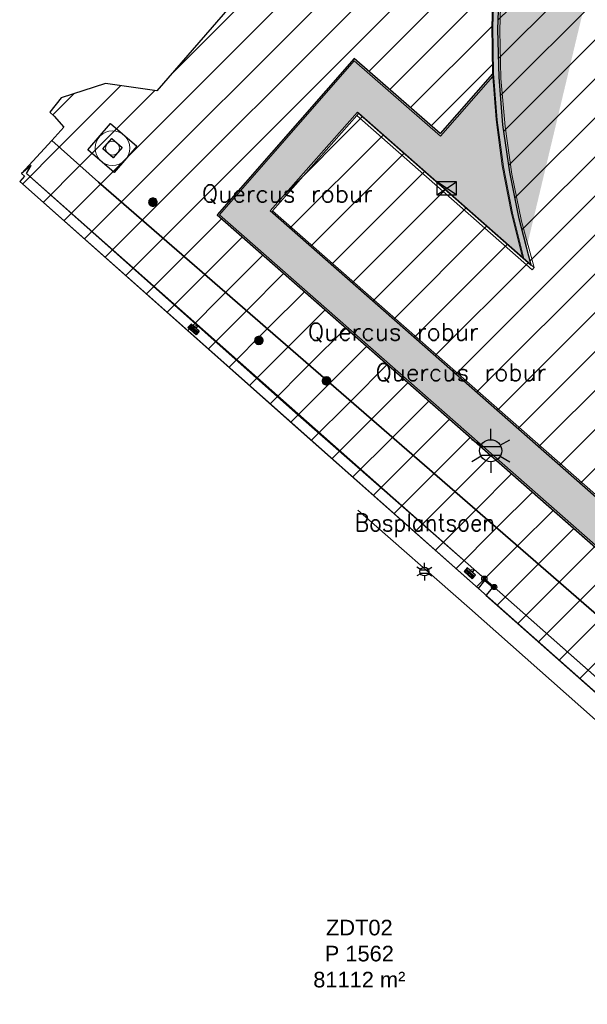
# Model space of a CAD drawing. Header units: metres. Extents: x 102852 to 106916, y 385458 to 392749.
# Tile 8 of 47: x 104919 to 104952, y 388188 to 388244. Entities that reach past the tile are written whole.
import ezdxf
from ezdxf.enums import TextEntityAlignment as Align

# ---------------------------------------------------------------- set-up
doc = ezdxf.new("R2010")
doc.units = ezdxf.units.M
for name, color, linetype, lineweight in [('0-ATLETIEK', 31, 'Continuous', 30), ('0-BEPLANTING', 14, 'Continuous', 30), ('0-GRAS OM SPORTVELDEN', 2, 'Continuous', 30), ('0-VERHARDING', 9, 'Continuous', 30), ('_alg-maatvoering', 7, 'Continuous', 0), ('B-WE-GR-STRUIK-G', 90, 'Continuous', 13), ('B-WE-IE-MEUBILAIR_WEGMEUBILAIR-S', 7, 'Continuous', 30), ('B-WE-IE-OV-LICHTMAST-S', 40, 'Continuous', 30), ('B-WE-KG-GRENS-T18', 10, 'Continuous', 13), ('B-WE-RI-HWA_KOLK_STRAATKOLK-S', 150, 'Continuous', 30), ('B-WE-RI-INSPECTIEPUT_ALGEMEEN-S', 7, 'Continuous', 30), ('B-WE-VH-MATERIAALGRENS-G', 31, 'Continuous', 13), ('Bomen', 84, 'Continuous', 0), ('Boomsoort', 10, 'Continuous', 0), ('N-WE-IE-TERREINAFSCHEIDING_KUNSTMATIG_HEKWERK-G', 6, 'Continuous', 0), ('X-XX-AL-TEKENBLAD_HULPLIJN-G', 31, 'Continuous', 25), ('X-XX-AL-VERWIJZING-G', 7, 'Continuous', 13)]:
    doc.layers.add(name, color=color, linetype=linetype, lineweight=lineweight)
for name, color, linetype in [('B-10', 60, 'Continuous'), ('B-6', 60, 'Continuous'), ('B10', 60, 'Continuous'), ('goot', 31, 'Continuous'), ('maaitegel', 31, 'Continuous')]:
    doc.layers.add(name, color=color, linetype=linetype)
doc.styles.add('NLCS-ISO', font='NLCS-ISO.ttf')
doc.styles.add('NLCS-ISO-T25', font='NLCS-ISO.ttf')
doc.styles.add('Style-STANDARD', font='STANDARD.shx')
doc.styles.add('Style-txt', font='txt.shx')

# ---------------------------------------------------------------- blocks, each defined once
blk = doc.blocks.new('Straatkolk 300x450')
at = {"layer": 'B-WE-RI-HWA_KOLK_STRAATKOLK-S'}
for p, q in [((-1.13, -0.75), (1.13, 0.75)), ((1.13, -0.75), (-1.13, 0.75))]:
    blk.add_line(p, q, dxfattribs=at)
blk.add_3dface([(-1.13, -0.75), (1.13, -0.75), (1.13, 0.75), (-1.13, 0.75)], dxfattribs=at)
blk = doc.blocks.new('B-SIE-WEG_LICHTMAST-SO_4')
at = {"ltscale": 0.1}
for p, q in [((0, 1.27), (0, 2.53)), ((-1.1, 0.63), (-2.19, 1.27)), ((1.1, 0.63), (2.19, 1.27)), ((-1.1, -0.63), (-2.19, -1.27)), ((1.1, -0.63), (2.19, -1.27)), ((0, -1.27), (0, -2.53))]:
    blk.add_line(p, q, dxfattribs=at)
at = {"flags": 128}
for points in [[(-1.16, 0.5), (1.16, 0.5)], [(-1.16, -0.5), (1.16, -0.5)]]:
    blk.add_lwpolyline(points, dxfattribs=at)
at = {"ltscale": 0.1}
blk.add_circle((0, 0), 1.27, dxfattribs=at)
at = {"style": 'NLCS-ISO'}
blk.add_attdef('TYPE', text='', height=1.8, dxfattribs=at).set_placement((0, 2.53), align=Align.BOTTOM_CENTER)
blk = doc.blocks.new('B-SRI-PUT_VWA-SO')
at = {"lineweight": 0}
blk.add_circle((0, 0), 2, dxfattribs=at)
blk.add_3dface([(-2, 2), (2, 2), (2, -2), (-2, -2)])
blk.add_3dface([(2, -2), (2, 2), (-2, 2), (-2, -2)], dxfattribs=at)
blk = doc.blocks.new('kadata_1')
at = {"layer": 'B-WE-KG-GRENS-T18', "insert": (104938.585, 388190.667), "char_height": 0.9, "attachment_point": 5, "style": 'NLCS-ISO-T25'}
blk.add_mtext('\\fArial|b0|i0|c00|p39;ZDT02\\PP 1562\\P81112 m²', dxfattribs=at)
blk = doc.blocks.new('kadata_2')
at = {"layer": 'B-WE-KG-GRENS-T18', "insert": (104938.585, 388190.667), "char_height": 0.9, "attachment_point": 5, "style": 'NLCS-ISO-T25'}
blk.add_mtext('\\fArial|b0|i0|c00|p39;ZDT02\\PP 1562\\P81112 m²', dxfattribs=at)
blk = doc.blocks.new('SIE-WEG_AFVALBAK_TYPE_02')
at = {"linetype": 'Continuous'}
for p, q in [((1.56, -0.35), (-1.56, -0.35)), ((-1.33, -0.76), (-1.56, -0.35)), ((-1.33, -0.99), (-1.56, -1.72)), ((1.56, -1.72), (-1.56, -1.72)), ((1.33, -0.76), (-1.33, -0.76)), ((-1.33, -0.99), (-1.33, -0.76)), ((1.33, -0.99), (-1.33, -0.99)), ((-1.18, -1.16), (-1.3, -1.55)), ((1.3, -1.55), (-1.3, -1.55)), ((1.18, -1.16), (-1.18, -1.16)), ((1.18, -1.16), (1.3, -1.55)), ((1.33, -0.76), (1.56, -0.35)), ((1.33, -0.99), (1.33, -0.76)), ((1.33, -0.99), (1.56, -1.72))]:
    blk.add_line(p, q, dxfattribs=at)
for p, q in [((-1.56, -0.35), (-1.56, -1.72)), ((1.56, -0.35), (1.56, -1.72))]:
    blk.add_line(p, q)
blk.add_circle((0, 0), 0.354, dxfattribs=at)
blk = doc.blocks.new('SIE-WEG_PAAL_VAST_7')
blk.add_hatch(color=256).paths.add_polyline_path([(-0.37, -0.37), (-0.37, 0.37), (0.37, 0.37), (0.37, -0.37)])
blk.add_circle((0, 0), 0.75)
blk.add_3dface([(0.37, 0.37), (-0.37, 0.37), (-0.37, -0.37), (0.37, -0.37)])
at = {"style": 'NLCS-ISO'}
blk.add_attdef('TYPE', (0, 0), '', height=1.75, dxfattribs=at)
blk = doc.blocks.new('B-SIE-WEG_LICHTMAST-SO_7')
at = {"ltscale": 0.1}
for p, q in [((-1.1, 0.63), (-2.19, 1.27)), ((0, 1.27), (0, 2.53)), ((1.1, 0.63), (2.19, 1.27)), ((-1.1, -0.63), (-2.19, -1.27)), ((0, -1.27), (0, -2.53)), ((1.1, -0.63), (2.19, -1.27))]:
    blk.add_line(p, q, dxfattribs=at)
at = {"flags": 128}
for points in [[(-1.16, 0.5), (1.16, 0.5)], [(-1.16, -0.5), (1.16, -0.5)]]:
    blk.add_lwpolyline(points, dxfattribs=at)
at = {"ltscale": 0.1}
blk.add_circle((0, 0), 1.27, dxfattribs=at)
at = {"style": 'NLCS-ISO'}
blk.add_attdef('TYPE', text='', height=1.8, dxfattribs=at).set_placement((0, 2.53), align=Align.BOTTOM_CENTER)
blk = doc.blocks.new('MPOLYGON_250')
at = {"layer": 'Bomen', "flags": 128}
for points in [[(104932.553, 388226.063), (104932.549, 388226.014), (104933.049, 388226.014)], [(104932.549, 388226.014), (104932.553, 388225.966), (104933.044, 388225.966)], [(104932.549, 388226.014), (104933.049, 388226.014), (104933.044, 388225.966)], [(104932.568, 388226.11), (104932.553, 388226.063), (104933.044, 388226.063)], [(104932.553, 388226.063), (104933.044, 388226.063), (104933.049, 388226.014)], [(104932.553, 388225.966), (104932.568, 388225.919), (104933.029, 388225.919)], [(104932.553, 388225.966), (104933.044, 388225.966), (104933.029, 388225.919)], [(104932.591, 388226.153), (104932.568, 388226.11), (104933.029, 388226.11)], [(104932.568, 388226.11), (104933.029, 388226.11), (104933.044, 388226.063)], [(104932.568, 388225.919), (104932.591, 388225.876), (104933.006, 388225.876)], [(104932.568, 388225.919), (104933.029, 388225.919), (104933.006, 388225.876)], [(104932.622, 388226.191), (104932.591, 388226.153), (104933.006, 388226.153)], [(104932.591, 388226.153), (104933.006, 388226.153), (104933.029, 388226.11)], [(104932.591, 388225.876), (104932.622, 388225.838), (104932.975, 388225.838)], [(104932.591, 388225.876), (104933.006, 388225.876), (104932.975, 388225.838)], [(104932.66, 388226.222), (104932.622, 388226.191), (104932.975, 388226.191)], [(104932.622, 388226.191), (104932.975, 388226.191), (104933.006, 388226.153)], [(104932.622, 388225.838), (104932.66, 388225.807), (104932.937, 388225.807)], [(104932.622, 388225.838), (104932.975, 388225.838), (104932.937, 388225.807)], [(104932.703, 388226.245), (104932.66, 388226.222), (104932.937, 388226.222)], [(104932.66, 388226.222), (104932.937, 388226.222), (104932.975, 388226.191)], [(104932.66, 388225.807), (104932.703, 388225.783), (104932.894, 388225.783)], [(104932.66, 388225.807), (104932.937, 388225.807), (104932.894, 388225.783)], [(104932.75, 388226.26), (104932.703, 388226.245), (104932.894, 388226.245)], [(104932.703, 388226.245), (104932.894, 388226.245), (104932.937, 388226.222)], [(104932.799, 388226.264), (104932.75, 388226.26), (104932.847, 388226.26)], [(104932.75, 388226.26), (104932.847, 388226.26), (104932.894, 388226.245)], [(104932.703, 388225.783), (104932.75, 388225.769), (104932.847, 388225.769)], [(104932.703, 388225.783), (104932.894, 388225.783), (104932.847, 388225.769)], [(104932.75, 388225.769), (104932.847, 388225.769), (104932.799, 388225.764)]]:
    blk.add_lwpolyline(points, close=True, dxfattribs=at)
at = {"layer": 'Bomen', "color": 74, "true_color": 0x55aa00, "flags": 128}
for points in [[(104932.549, 388226.014), (104932.553, 388226.063)], [(104932.553, 388225.966), (104932.549, 388226.014)], [(104932.553, 388226.063), (104932.568, 388226.11)], [(104932.568, 388225.919), (104932.553, 388225.966)], [(104932.568, 388226.11), (104932.591, 388226.153)], [(104932.591, 388225.876), (104932.568, 388225.919)], [(104932.591, 388226.153), (104932.622, 388226.191)], [(104932.622, 388225.838), (104932.591, 388225.876)], [(104932.622, 388226.191), (104932.66, 388226.222)], [(104932.66, 388225.807), (104932.622, 388225.838)], [(104932.66, 388226.222), (104932.703, 388226.245)], [(104932.703, 388225.783), (104932.66, 388225.807)], [(104932.703, 388226.245), (104932.75, 388226.26)], [(104932.75, 388226.26), (104932.799, 388226.264)], [(104932.799, 388226.264), (104932.847, 388226.26)], [(104932.847, 388226.26), (104932.894, 388226.245)], [(104932.894, 388226.245), (104932.937, 388226.222)], [(104932.937, 388225.807), (104932.894, 388225.783)], [(104932.937, 388226.222), (104932.975, 388226.191)], [(104932.975, 388225.838), (104932.937, 388225.807)], [(104932.975, 388226.191), (104933.006, 388226.153)], [(104933.006, 388225.876), (104932.975, 388225.838)], [(104933.006, 388226.153), (104933.029, 388226.11)], [(104933.029, 388225.919), (104933.006, 388225.876)], [(104933.029, 388226.11), (104933.044, 388226.063)], [(104933.044, 388225.966), (104933.029, 388225.919)], [(104933.044, 388226.063), (104933.049, 388226.014)], [(104933.049, 388226.014), (104933.044, 388225.966)], [(104932.75, 388225.769), (104932.703, 388225.783)], [(104932.799, 388225.764), (104932.75, 388225.769)], [(104932.847, 388225.769), (104932.799, 388225.764)], [(104932.894, 388225.783), (104932.847, 388225.769)]]:
    blk.add_lwpolyline(points, dxfattribs=at)
at = {"layer": 'Bomen'}
for points in [[(104932.553, 388226.063), (104932.549, 388226.014), (104933.049, 388226.014)], [(104932.568, 388226.11), (104932.553, 388226.063), (104933.044, 388226.063)], [(104932.553, 388226.063), (104933.044, 388226.063), (104933.049, 388226.014)], [(104932.591, 388226.153), (104932.568, 388226.11), (104933.029, 388226.11)], [(104932.568, 388226.11), (104933.029, 388226.11), (104933.044, 388226.063)], [(104932.622, 388226.191), (104932.591, 388226.153), (104933.006, 388226.153)], [(104932.591, 388226.153), (104933.006, 388226.153), (104933.029, 388226.11)], [(104932.66, 388226.222), (104932.622, 388226.191), (104932.975, 388226.191)], [(104932.622, 388226.191), (104932.975, 388226.191), (104933.006, 388226.153)], [(104932.703, 388226.245), (104932.66, 388226.222), (104932.937, 388226.222)], [(104932.66, 388226.222), (104932.937, 388226.222), (104932.975, 388226.191)], [(104932.75, 388226.26), (104932.703, 388226.245), (104932.894, 388226.245)], [(104932.703, 388226.245), (104932.894, 388226.245), (104932.937, 388226.222)], [(104932.799, 388226.264), (104932.75, 388226.26), (104932.847, 388226.26)], [(104932.75, 388226.26), (104932.847, 388226.26), (104932.894, 388226.245)]]:
    blk.add_solid(points, dxfattribs=at)
at = {"layer": 'Bomen', "extrusion": (0, 0, -1)}
for points in [[(-104932.549, 388226.014), (-104932.553, 388225.966), (-104933.044, 388225.966)], [(-104932.549, 388226.014), (-104933.049, 388226.014), (-104933.044, 388225.966)], [(-104932.553, 388225.966), (-104932.568, 388225.919), (-104933.029, 388225.919)], [(-104932.553, 388225.966), (-104933.044, 388225.966), (-104933.029, 388225.919)], [(-104932.568, 388225.919), (-104932.591, 388225.876), (-104933.006, 388225.876)], [(-104932.568, 388225.919), (-104933.029, 388225.919), (-104933.006, 388225.876)], [(-104932.591, 388225.876), (-104932.622, 388225.838), (-104932.975, 388225.838)], [(-104932.591, 388225.876), (-104933.006, 388225.876), (-104932.975, 388225.838)], [(-104932.622, 388225.838), (-104932.66, 388225.807), (-104932.937, 388225.807)], [(-104932.622, 388225.838), (-104932.975, 388225.838), (-104932.937, 388225.807)], [(-104932.66, 388225.807), (-104932.703, 388225.783), (-104932.894, 388225.783)], [(-104932.66, 388225.807), (-104932.937, 388225.807), (-104932.894, 388225.783)], [(-104932.703, 388225.783), (-104932.75, 388225.769), (-104932.847, 388225.769)], [(-104932.703, 388225.783), (-104932.894, 388225.783), (-104932.847, 388225.769)], [(-104932.75, 388225.769), (-104932.847, 388225.769), (-104932.799, 388225.764)]]:
    blk.add_solid(points, dxfattribs=at)
blk = doc.blocks.new('MPOLYGON_252')
at = {"layer": 'Bomen', "flags": 128}
for points in [[(104936.451, 388223.726), (104936.447, 388223.677), (104936.947, 388223.677)], [(104936.447, 388223.677), (104936.451, 388223.628), (104936.942, 388223.628)], [(104936.447, 388223.677), (104936.947, 388223.677), (104936.942, 388223.628)], [(104936.466, 388223.773), (104936.451, 388223.726), (104936.942, 388223.726)], [(104936.451, 388223.726), (104936.942, 388223.726), (104936.947, 388223.677)], [(104936.451, 388223.628), (104936.466, 388223.582), (104936.927, 388223.582)], [(104936.451, 388223.628), (104936.942, 388223.628), (104936.927, 388223.582)], [(104936.489, 388223.816), (104936.466, 388223.773), (104936.927, 388223.773)], [(104936.466, 388223.773), (104936.927, 388223.773), (104936.942, 388223.726)], [(104936.466, 388223.582), (104936.489, 388223.538), (104936.904, 388223.538)], [(104936.466, 388223.582), (104936.927, 388223.582), (104936.904, 388223.538)], [(104936.52, 388223.854), (104936.489, 388223.816), (104936.904, 388223.816)], [(104936.489, 388223.816), (104936.904, 388223.816), (104936.927, 388223.773)], [(104936.489, 388223.538), (104936.52, 388223.5), (104936.873, 388223.5)], [(104936.489, 388223.538), (104936.904, 388223.538), (104936.873, 388223.5)], [(104936.558, 388223.885), (104936.52, 388223.854), (104936.873, 388223.854)], [(104936.52, 388223.854), (104936.873, 388223.854), (104936.904, 388223.816)], [(104936.601, 388223.908), (104936.558, 388223.885), (104936.835, 388223.885)], [(104936.558, 388223.885), (104936.835, 388223.885), (104936.873, 388223.854)], [(104936.648, 388223.922), (104936.601, 388223.908), (104936.792, 388223.908)], [(104936.601, 388223.908), (104936.792, 388223.908), (104936.835, 388223.885)], [(104936.697, 388223.927), (104936.648, 388223.922), (104936.745, 388223.922)], [(104936.648, 388223.922), (104936.745, 388223.922), (104936.792, 388223.908)], [(104936.52, 388223.5), (104936.558, 388223.469), (104936.835, 388223.469)], [(104936.52, 388223.5), (104936.873, 388223.5), (104936.835, 388223.469)], [(104936.558, 388223.469), (104936.601, 388223.446), (104936.792, 388223.446)], [(104936.558, 388223.469), (104936.835, 388223.469), (104936.792, 388223.446)], [(104936.601, 388223.446), (104936.648, 388223.432), (104936.745, 388223.432)], [(104936.601, 388223.446), (104936.792, 388223.446), (104936.745, 388223.432)], [(104936.648, 388223.432), (104936.745, 388223.432), (104936.697, 388223.427)]]:
    blk.add_lwpolyline(points, close=True, dxfattribs=at)
at = {"layer": 'Bomen', "color": 74, "true_color": 0x55aa00, "flags": 128}
for points in [[(104936.447, 388223.677), (104936.451, 388223.726)], [(104936.451, 388223.628), (104936.447, 388223.677)], [(104936.451, 388223.726), (104936.466, 388223.773)], [(104936.466, 388223.582), (104936.451, 388223.628)], [(104936.466, 388223.773), (104936.489, 388223.816)], [(104936.489, 388223.538), (104936.466, 388223.582)], [(104936.489, 388223.816), (104936.52, 388223.854)], [(104936.52, 388223.5), (104936.489, 388223.538)], [(104936.52, 388223.854), (104936.558, 388223.885)], [(104936.558, 388223.885), (104936.601, 388223.908)], [(104936.601, 388223.908), (104936.648, 388223.922)], [(104936.648, 388223.922), (104936.697, 388223.927)], [(104936.697, 388223.927), (104936.745, 388223.922)], [(104936.745, 388223.922), (104936.792, 388223.908)], [(104936.792, 388223.908), (104936.835, 388223.885)], [(104936.835, 388223.885), (104936.873, 388223.854)], [(104936.873, 388223.854), (104936.904, 388223.816)], [(104936.904, 388223.538), (104936.873, 388223.5)], [(104936.904, 388223.816), (104936.927, 388223.773)], [(104936.927, 388223.582), (104936.904, 388223.538)], [(104936.927, 388223.773), (104936.942, 388223.726)], [(104936.942, 388223.628), (104936.927, 388223.582)], [(104936.942, 388223.726), (104936.947, 388223.677)], [(104936.947, 388223.677), (104936.942, 388223.628)], [(104936.558, 388223.469), (104936.52, 388223.5)], [(104936.601, 388223.446), (104936.558, 388223.469)], [(104936.648, 388223.432), (104936.601, 388223.446)], [(104936.697, 388223.427), (104936.648, 388223.432)], [(104936.745, 388223.432), (104936.697, 388223.427)], [(104936.792, 388223.446), (104936.745, 388223.432)], [(104936.835, 388223.469), (104936.792, 388223.446)], [(104936.873, 388223.5), (104936.835, 388223.469)]]:
    blk.add_lwpolyline(points, dxfattribs=at)
at = {"layer": 'Bomen'}
for points in [[(104936.451, 388223.726), (104936.447, 388223.677), (104936.947, 388223.677)], [(104936.466, 388223.773), (104936.451, 388223.726), (104936.942, 388223.726)], [(104936.451, 388223.726), (104936.942, 388223.726), (104936.947, 388223.677)], [(104936.489, 388223.816), (104936.466, 388223.773), (104936.927, 388223.773)], [(104936.466, 388223.773), (104936.927, 388223.773), (104936.942, 388223.726)], [(104936.52, 388223.854), (104936.489, 388223.816), (104936.904, 388223.816)], [(104936.489, 388223.816), (104936.904, 388223.816), (104936.927, 388223.773)], [(104936.558, 388223.885), (104936.52, 388223.854), (104936.873, 388223.854)], [(104936.52, 388223.854), (104936.873, 388223.854), (104936.904, 388223.816)], [(104936.601, 388223.908), (104936.558, 388223.885), (104936.835, 388223.885)], [(104936.558, 388223.885), (104936.835, 388223.885), (104936.873, 388223.854)], [(104936.648, 388223.922), (104936.601, 388223.908), (104936.792, 388223.908)], [(104936.601, 388223.908), (104936.792, 388223.908), (104936.835, 388223.885)], [(104936.697, 388223.927), (104936.648, 388223.922), (104936.745, 388223.922)], [(104936.648, 388223.922), (104936.745, 388223.922), (104936.792, 388223.908)]]:
    blk.add_solid(points, dxfattribs=at)
at = {"layer": 'Bomen', "extrusion": (0, 0, -1)}
for points in [[(-104936.447, 388223.677), (-104936.451, 388223.628), (-104936.942, 388223.628)], [(-104936.447, 388223.677), (-104936.947, 388223.677), (-104936.942, 388223.628)], [(-104936.451, 388223.628), (-104936.466, 388223.582), (-104936.927, 388223.582)], [(-104936.451, 388223.628), (-104936.942, 388223.628), (-104936.927, 388223.582)], [(-104936.466, 388223.582), (-104936.489, 388223.538), (-104936.904, 388223.538)], [(-104936.466, 388223.582), (-104936.927, 388223.582), (-104936.904, 388223.538)], [(-104936.489, 388223.538), (-104936.52, 388223.5), (-104936.873, 388223.5)], [(-104936.489, 388223.538), (-104936.904, 388223.538), (-104936.873, 388223.5)], [(-104936.52, 388223.5), (-104936.558, 388223.469), (-104936.835, 388223.469)], [(-104936.52, 388223.5), (-104936.873, 388223.5), (-104936.835, 388223.469)], [(-104936.558, 388223.469), (-104936.601, 388223.446), (-104936.792, 388223.446)], [(-104936.558, 388223.469), (-104936.835, 388223.469), (-104936.792, 388223.446)], [(-104936.601, 388223.446), (-104936.648, 388223.432), (-104936.745, 388223.432)], [(-104936.601, 388223.446), (-104936.792, 388223.446), (-104936.745, 388223.432)], [(-104936.648, 388223.432), (-104936.745, 388223.432), (-104936.697, 388223.427)]]:
    blk.add_solid(points, dxfattribs=at)
blk = doc.blocks.new('MPOLYGON_339')
at = {"layer": 'Bomen', "flags": 128}
for points in [[(104926.445, 388234.026), (104926.441, 388233.977), (104926.941, 388233.977)], [(104926.441, 388233.977), (104926.445, 388233.928), (104926.936, 388233.928)], [(104926.441, 388233.977), (104926.941, 388233.977), (104926.936, 388233.928)], [(104926.46, 388234.073), (104926.445, 388234.026), (104926.936, 388234.026)], [(104926.445, 388234.026), (104926.936, 388234.026), (104926.941, 388233.977)], [(104926.445, 388233.928), (104926.46, 388233.882), (104926.922, 388233.882)], [(104926.445, 388233.928), (104926.936, 388233.928), (104926.922, 388233.882)], [(104926.483, 388234.116), (104926.46, 388234.073), (104926.922, 388234.073)], [(104926.46, 388234.073), (104926.922, 388234.073), (104926.936, 388234.026)], [(104926.46, 388233.882), (104926.483, 388233.838), (104926.899, 388233.838)], [(104926.46, 388233.882), (104926.922, 388233.882), (104926.899, 388233.838)], [(104926.514, 388234.154), (104926.483, 388234.116), (104926.899, 388234.116)], [(104926.483, 388234.116), (104926.899, 388234.116), (104926.922, 388234.073)], [(104926.483, 388233.838), (104926.514, 388233.8), (104926.867, 388233.8)], [(104926.483, 388233.838), (104926.899, 388233.838), (104926.867, 388233.8)], [(104926.552, 388234.185), (104926.514, 388234.154), (104926.867, 388234.154)], [(104926.514, 388234.154), (104926.867, 388234.154), (104926.899, 388234.116)], [(104926.514, 388233.8), (104926.552, 388233.769), (104926.83, 388233.769)], [(104926.514, 388233.8), (104926.867, 388233.8), (104926.83, 388233.769)], [(104926.595, 388234.208), (104926.552, 388234.185), (104926.83, 388234.185)], [(104926.552, 388234.185), (104926.83, 388234.185), (104926.867, 388234.154)], [(104926.552, 388233.769), (104926.595, 388233.746), (104926.786, 388233.746)], [(104926.552, 388233.769), (104926.83, 388233.769), (104926.786, 388233.746)], [(104926.642, 388234.222), (104926.595, 388234.208), (104926.786, 388234.208)], [(104926.595, 388234.208), (104926.786, 388234.208), (104926.83, 388234.185)], [(104926.595, 388233.746), (104926.642, 388233.732), (104926.739, 388233.732)], [(104926.595, 388233.746), (104926.786, 388233.746), (104926.739, 388233.732)], [(104926.691, 388234.227), (104926.642, 388234.222), (104926.739, 388234.222)], [(104926.642, 388234.222), (104926.739, 388234.222), (104926.786, 388234.208)], [(104926.642, 388233.732), (104926.739, 388233.732), (104926.691, 388233.727)]]:
    blk.add_lwpolyline(points, close=True, dxfattribs=at)
at = {"layer": 'Bomen', "color": 74, "true_color": 0x55aa00, "flags": 128}
for points in [[(104926.441, 388233.977), (104926.445, 388234.026)], [(104926.445, 388233.928), (104926.441, 388233.977)], [(104926.445, 388234.026), (104926.46, 388234.073)], [(104926.46, 388233.882), (104926.445, 388233.928)], [(104926.46, 388234.073), (104926.483, 388234.116)], [(104926.483, 388233.838), (104926.46, 388233.882)], [(104926.483, 388234.116), (104926.514, 388234.154)], [(104926.514, 388233.8), (104926.483, 388233.838)], [(104926.514, 388234.154), (104926.552, 388234.185)], [(104926.552, 388233.769), (104926.514, 388233.8)], [(104926.552, 388234.185), (104926.595, 388234.208)], [(104926.595, 388233.746), (104926.552, 388233.769)], [(104926.595, 388234.208), (104926.642, 388234.222)], [(104926.642, 388233.732), (104926.595, 388233.746)], [(104926.642, 388234.222), (104926.691, 388234.227)], [(104926.691, 388233.727), (104926.642, 388233.732)], [(104926.691, 388234.227), (104926.739, 388234.222)], [(104926.739, 388233.732), (104926.691, 388233.727)], [(104926.739, 388234.222), (104926.786, 388234.208)], [(104926.786, 388233.746), (104926.739, 388233.732)], [(104926.786, 388234.208), (104926.83, 388234.185)], [(104926.83, 388233.769), (104926.786, 388233.746)], [(104926.83, 388234.185), (104926.867, 388234.154)], [(104926.867, 388233.8), (104926.83, 388233.769)], [(104926.867, 388234.154), (104926.899, 388234.116)], [(104926.899, 388233.838), (104926.867, 388233.8)], [(104926.899, 388234.116), (104926.922, 388234.073)], [(104926.922, 388233.882), (104926.899, 388233.838)], [(104926.922, 388234.073), (104926.936, 388234.026)], [(104926.936, 388233.928), (104926.922, 388233.882)], [(104926.936, 388234.026), (104926.941, 388233.977)], [(104926.941, 388233.977), (104926.936, 388233.928)]]:
    blk.add_lwpolyline(points, dxfattribs=at)
at = {"layer": 'Bomen'}
for points in [[(104926.445, 388234.026), (104926.441, 388233.977), (104926.941, 388233.977)], [(104926.46, 388234.073), (104926.445, 388234.026), (104926.936, 388234.026)], [(104926.445, 388234.026), (104926.936, 388234.026), (104926.941, 388233.977)], [(104926.483, 388234.116), (104926.46, 388234.073), (104926.922, 388234.073)], [(104926.46, 388234.073), (104926.922, 388234.073), (104926.936, 388234.026)], [(104926.514, 388234.154), (104926.483, 388234.116), (104926.899, 388234.116)], [(104926.483, 388234.116), (104926.899, 388234.116), (104926.922, 388234.073)], [(104926.552, 388234.185), (104926.514, 388234.154), (104926.867, 388234.154)], [(104926.514, 388234.154), (104926.867, 388234.154), (104926.899, 388234.116)], [(104926.595, 388234.208), (104926.552, 388234.185), (104926.83, 388234.185)], [(104926.552, 388234.185), (104926.83, 388234.185), (104926.867, 388234.154)], [(104926.642, 388234.222), (104926.595, 388234.208), (104926.786, 388234.208)], [(104926.595, 388234.208), (104926.786, 388234.208), (104926.83, 388234.185)], [(104926.691, 388234.227), (104926.642, 388234.222), (104926.739, 388234.222)], [(104926.642, 388234.222), (104926.739, 388234.222), (104926.786, 388234.208)]]:
    blk.add_solid(points, dxfattribs=at)
at = {"layer": 'Bomen', "extrusion": (0, 0, -1)}
for points in [[(-104926.441, 388233.977), (-104926.445, 388233.928), (-104926.936, 388233.928)], [(-104926.441, 388233.977), (-104926.941, 388233.977), (-104926.936, 388233.928)], [(-104926.445, 388233.928), (-104926.46, 388233.882), (-104926.922, 388233.882)], [(-104926.445, 388233.928), (-104926.936, 388233.928), (-104926.922, 388233.882)], [(-104926.46, 388233.882), (-104926.483, 388233.838), (-104926.899, 388233.838)], [(-104926.46, 388233.882), (-104926.922, 388233.882), (-104926.899, 388233.838)], [(-104926.483, 388233.838), (-104926.514, 388233.8), (-104926.867, 388233.8)], [(-104926.483, 388233.838), (-104926.899, 388233.838), (-104926.867, 388233.8)], [(-104926.514, 388233.8), (-104926.552, 388233.769), (-104926.83, 388233.769)], [(-104926.514, 388233.8), (-104926.867, 388233.8), (-104926.83, 388233.769)], [(-104926.552, 388233.769), (-104926.595, 388233.746), (-104926.786, 388233.746)], [(-104926.552, 388233.769), (-104926.83, 388233.769), (-104926.786, 388233.746)], [(-104926.595, 388233.746), (-104926.642, 388233.732), (-104926.739, 388233.732)], [(-104926.595, 388233.746), (-104926.786, 388233.746), (-104926.739, 388233.732)], [(-104926.642, 388233.732), (-104926.739, 388233.732), (-104926.691, 388233.727)]]:
    blk.add_solid(points, dxfattribs=at)

msp = doc.modelspace()

# ---------------------------------------------------------------- hatches: boundary and pattern name
at = {"layer": '0-ATLETIEK'}
h = msp.add_hatch(dxfattribs=at)
h.set_pattern_fill('ANSI31', color=256, scale=0.5)
h.paths.add_polyline_path([(104949.744, 388260.667), (104948.765, 388257.879), (104947.964, 388255.036), (104947.342, 388252.147), (104946.926, 388249.427), (104946.67, 388246.687), (104946.575, 388243.937), (104946.64, 388241.186), (104946.865, 388238.443), (104947.251, 388235.718), (104947.795, 388233.02), (104948.495, 388230.359), (104938.483, 388239.174), (104933.442, 388233.477), (104962.602, 388207.846), (105017.728, 388159.385), (105031.722, 388147.07), (105034.252, 388149.944), (105035.263, 388149.622), (105037.402, 388149.022), (105039.567, 388148.522), (105042.042, 388148.08), (105044.536, 388147.77), (105046.548, 388147.617), (105048.366, 388147.553), (105050.645, 388147.57), (105051.843, 388147.624), (105053.159, 388147.717), (105053.995, 388147.796), (105056.718, 388148.156), (105059.417, 388148.674), (105062.08, 388149.347), (105064.7, 388150.173), (105067.268, 388151.15), (105069.944, 388152.366), (105072.54, 388153.745), (105075.045, 388155.283), (105077.45, 388156.972), (105079.746, 388158.806), (105081.924, 388160.779), (105083.976, 388162.884), (105085.894, 388165.11), (105087.671, 388167.452), (105089.299, 388169.899), (105090.82, 388172.529), (105092.17, 388175.251), (105093.343, 388178.054), (105094.335, 388180.926), (105095.141, 388183.856), (105095.757, 388186.831), (105096.183, 388189.84), (105096.415, 388192.87), (105096.453, 388195.908), (105096.296, 388198.942), (105096, 388201.659), (105095.546, 388204.355), (105094.936, 388207.019), (105094.173, 388209.644), (105093.258, 388212.22), (105092.196, 388214.738), (105090.989, 388217.19), (105089.641, 388219.568), (105088.068, 388221.994), (105086.349, 388224.318), (105084.49, 388226.532), (105082.499, 388228.628), (105080.383, 388230.597), (105025.245, 388279.104), (105023.001, 388280.957), (105020.647, 388282.669), (105018.192, 388284.233), (105015.646, 388285.644), (105013.019, 388286.896), (105010.319, 388287.985), (105007.558, 388288.906), (105004.746, 388289.656), (105001.893, 388290.232), (104999.01, 388290.632), (104996.107, 388290.855), (104993.197, 388290.899), (104990.244, 388290.761), (104987.305, 388290.439), (104984.392, 388289.935), (104981.516, 388289.251), (104978.689, 388288.388), (104975.92, 388287.352), (104973.222, 388286.144), (104970.604, 388284.772), (104968.076, 388283.238), (104965.649, 388281.55), (104963.332, 388279.715), (104961.133, 388277.738), (104959.062, 388275.629), (104957.128, 388273.396), (104955.337, 388271.045), (104953.697, 388268.588), (104952.215, 388266.032), (104950.895, 388263.388)])
h.paths.add_polyline_path([(105017.918, 388274.838), (105018.51, 388274.352), (105010.488, 388265.156), (105019.139, 388257.529), (105020.44, 388258.99), (105062.03, 388222.393), (105060.712, 388220.92), (105069.442, 388213.17), (105077.571, 388222.31, -0.934714), (105024.482, 388164.158), (105029.017, 388169.34), (105025.947, 388172.05), (105021.351, 388166.848), (104967.876, 388213.845, -0.090112), (104959.113, 388224.907), (104961.963, 388228.175), (104997.111, 388197.258), (104995.528, 388195.385), (105003.163, 388188.865), (105007.795, 388194.163), (105000.191, 388200.845), (104998.595, 388198.97), (104966.889, 388226.841), (104985.096, 388247.451), (104985.665, 388246.937), (104989.961, 388251.891), (104988.159, 388253.422), (104987.623, 388252.883), (104966.246, 388271.616), (104968.225, 388273.436), (104970.323, 388275.117), (104972.531, 388276.651), (104974.838, 388278.031), (104977.233, 388279.251), (104979.706, 388280.305), (104982.245, 388281.188), (104984.839, 388281.896), (104987.474, 388282.427), (104990.14, 388282.776), (104992.823, 388282.944), (104995.511, 388282.928), (104998.192, 388282.729), (105000.853, 388282.348), (105003.482, 388281.787), (105006.067, 388281.049), (105008.596, 388280.136), (105011.057, 388279.053), (105013.438, 388277.805), (105015.728, 388276.398)], flags=16)
h.paths.add_polyline_path([(105050.477, 388161.654), (105060.103, 388183.363), (105061.882, 388182.576), (105062.944, 388184.559), (105064.596, 388183.614), (105066.181, 388182.558), (105067.691, 388181.398), (105069.118, 388180.137), (105070.457, 388178.783), (105071.651, 388177.403), (105072.753, 388175.949), (105073.377, 388175.001), (105073.957, 388174.024), (105074.008, 388173.938), (105073.921, 388173.889), (105051.622, 388160.491, -2.223758)], flags=0)
h.paths.add_polyline_path([(105058.156, 388173.048), (105069.256, 388173.048), (105069.256, 388175.748), (105058.156, 388175.748)], flags=8)
h.paths.add_polyline_path([(105064.337, 388193.13), (105069.602, 388202.6), (105082.903, 388195.183), (105077.632, 388185.753)], flags=0)
h.paths.add_polyline_path([(105068.229, 388192.753), (105079.329, 388192.753), (105079.329, 388195.453), (105068.229, 388195.453)], flags=8)
h.paths.add_polyline_path([(105070.339, 388195.56), (105077.839, 388195.56), (105077.839, 388197.36), (105070.339, 388197.36)], flags=8)
h.paths.add_polyline_path([(105013.98, 388218.441), (105027.137, 388218.441), (105027.137, 388221.141), (105013.98, 388221.141)], flags=8)
at = {"layer": '0-BEPLANTING', "ltscale": 0.2}
h = msp.add_hatch(dxfattribs=at)
h.set_pattern_fill('ANSI31', color=256, scale=0.1, pattern_type=2)
h.set_pattern_definition([(45, (0, 0), (-1.122532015, 1.122532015), [])])
h.paths.add_polyline_path([(104923.544, 388235.132), (104920.857, 388237.532), (104919.12, 388235.628), (104919.29, 388235.472), (104919.008, 388235.164), (104934.573, 388221.336), (104945.448, 388211.706), (104981.701, 388179.613), (104982.168, 388180.162), (104986.3, 388176.454), (104986.721, 388176.086), (104993.964, 388169.749), (104994.302, 388170.136), (104992.147, 388175.346), (104976.539, 388188.711), (104958.079, 388205.158)])
at = {"layer": '0-GRAS OM SPORTVELDEN', "ltscale": 0.2}
h = msp.add_hatch(dxfattribs=at)
h.set_pattern_fill('ANSI31', color=256, scale=0.5)
h.paths.add_polyline_path([(105067.664, 388150.922), (105073.62, 388145.681), (105073.568, 388145.622), (105073.672, 388145.53), (105071.035, 388142.617), (105071.081, 388142.576), (105071.351, 388142.347), (105071.346, 388142.342), (105072.148, 388141.63), (105101.068, 388172.737), (105108.535, 388185.584), (105118.803, 388203.572), (105116.556, 388206.183), (105105.283, 388216.058), (105068.962, 388247.964), (105041.039, 388272.612), (105028.48, 388284.381), (105012.706, 388305.132), (104993.469, 388321.613), (104991.641, 388317.403), (104992.756, 388316.667), (104992.925, 388315.588), (104987.201, 388309.166), (104972.593, 388292.144), (104957.242, 388276.217), (104944.757, 388260.964), (104926.911, 388240.402), (104923.953, 388240.828), (104921.406, 388239.987), (104920.736, 388239.176), (104920.997, 388238.933), (104921.553, 388238.295), (104920.857, 388237.532), (104923.544, 388235.132), (104958.079, 388205.158), (104976.539, 388188.711), (104992.147, 388175.346), (104994.302, 388170.136), (104996.122, 388168.52), (104998.298, 388171.06), (105002.925, 388167.032), (105002.997, 388167.105), (105004.438, 388165.874), (105005.558, 388167.147), (105004.789, 388167.835), (104930.386, 388233.243), (104938.281, 388242.269), (104943.248, 388237.934), (104946.27, 388241.373), (104946.216, 388244.151), (104946.32, 388246.851), (104946.577, 388249.541), (104946.987, 388252.212), (104947.614, 388255.122), (104948.422, 388257.988), (104949.408, 388260.797), (104950.568, 388263.539), (104951.897, 388266.202), (104953.391, 388268.777), (104955.043, 388271.254), (104956.848, 388273.622), (104958.797, 388275.872), (104960.884, 388277.998), (104963.099, 388279.99), (104965.434, 388281.839), (104967.88, 388283.54), (104970.427, 388285.085), (104973.065, 388286.468), (104975.784, 388287.685), (104978.573, 388288.729), (104981.422, 388289.598), (104984.32, 388290.288), (104987.255, 388290.796), (104990.216, 388291.12), (104993.191, 388291.259), (104996.124, 388291.214), (104999.048, 388290.99), (105001.953, 388290.587), (105004.828, 388290.007), (105007.661, 388289.251), (105010.444, 388288.323), (105013.163, 388287.226), (105015.811, 388285.964), (105018.376, 388284.543), (105020.849, 388282.966), (105023.221, 388281.241), (105025.483, 388279.374), (105080.621, 388230.867), (105082.752, 388228.884), (105084.759, 388226.772), (105086.632, 388224.541), (105088.364, 388222.199), (105089.949, 388219.755), (105091.307, 388217.358), (105092.523, 388214.887), (105093.594, 388212.35), (105094.516, 388209.754), (105095.285, 388207.11), (105095.899, 388204.425), (105096.356, 388201.709), (105096.655, 388198.971), (105096.812, 388195.915), (105096.774, 388192.854), (105096.54, 388189.801), (105096.112, 388186.77), (105095.49, 388183.772), (105094.679, 388180.82), (105093.68, 388177.926), (105092.498, 388175.102), (105091.138, 388172.359), (105089.605, 388169.708), (105088.068, 388167.39), (105086.399, 388165.164), (105084.603, 388163.039), (105082.687, 388161.022), (105080.657, 388159.12), (105078.642, 388157.441), (105076.575, 388155.892), (105074.427, 388154.458), (105072.205, 388153.141), (105069.916, 388151.946)])
at = {"layer": '0-VERHARDING', "ltscale": 0.2}
h = msp.add_hatch(color=256, dxfattribs=at)
h.paths.add_polyline_path([(105013.944, 388159.642), (105010.841, 388156.124), (105033.359, 388135.941), (105039.033, 388142.389), (105048.368, 388134.175), (105053.786, 388140.331), (105056.814, 388137.667), (105059.669, 388140.911), (105061.119, 388139.635), (105067.53, 388146.936), (105071.59, 388143.375), (105073.62, 388145.681), (105067.664, 388150.922), (105069.916, 388151.946), (105072.205, 388153.141), (105074.427, 388154.458), (105076.575, 388155.892), (105078.642, 388157.441), (105080.657, 388159.12), (105082.687, 388161.022), (105084.603, 388163.039), (105086.399, 388165.164), (105088.068, 388167.39), (105089.605, 388169.708), (105091.138, 388172.359), (105092.498, 388175.102), (105093.68, 388177.926), (105094.679, 388180.82), (105095.49, 388183.772), (105096.112, 388186.77), (105096.54, 388189.801), (105096.774, 388192.854), (105096.812, 388195.915), (105096.655, 388198.971), (105096.356, 388201.709), (105095.899, 388204.425), (105095.285, 388207.11), (105094.516, 388209.754), (105093.594, 388212.35), (105092.523, 388214.887), (105091.307, 388217.358), (105089.949, 388219.755), (105088.364, 388222.199), (105086.632, 388224.541), (105084.759, 388226.772), (105082.752, 388228.884), (105080.621, 388230.867), (105025.483, 388279.374), (105023.221, 388281.241), (105020.849, 388282.966), (105018.376, 388284.543), (105015.811, 388285.964), (105013.163, 388287.226), (105010.444, 388288.323), (105007.661, 388289.251), (105004.828, 388290.007), (105001.953, 388290.587), (104999.048, 388290.99), (104996.124, 388291.214), (104993.191, 388291.259), (104990.216, 388291.12), (104987.255, 388290.796), (104984.32, 388290.288), (104981.422, 388289.598), (104978.573, 388288.729), (104975.784, 388287.685), (104973.065, 388286.468), (104970.427, 388285.085), (104967.88, 388283.54), (104965.434, 388281.839), (104963.099, 388279.99), (104960.884, 388277.998), (104958.797, 388275.872), (104956.848, 388273.622), (104955.043, 388271.254), (104953.391, 388268.777), (104951.897, 388266.202), (104950.568, 388263.539), (104949.408, 388260.797), (104948.422, 388257.988), (104947.614, 388255.122), (104946.987, 388252.212), (104946.577, 388249.541), (104946.32, 388246.851), (104946.216, 388244.151), (104946.27, 388241.373), (104943.248, 388237.934), (104938.281, 388242.269), (104930.386, 388233.243), (105004.789, 388167.835)])
h.paths.add_polyline_path([(104948.765, 388257.879), (104949.744, 388260.667), (104950.895, 388263.388), (104952.215, 388266.032), (104953.697, 388268.588), (104955.337, 388271.045), (104957.128, 388273.396), (104959.062, 388275.629), (104961.133, 388277.738), (104963.332, 388279.715), (104965.649, 388281.55), (104968.076, 388283.238), (104970.604, 388284.772), (104973.222, 388286.144), (104975.92, 388287.352), (104978.689, 388288.388), (104981.516, 388289.251), (104984.392, 388289.935), (104987.305, 388290.439), (104990.244, 388290.761), (104993.197, 388290.899), (104996.107, 388290.855), (104999.01, 388290.632), (105001.893, 388290.232), (105004.746, 388289.656), (105007.558, 388288.906), (105010.319, 388287.985), (105013.019, 388286.896), (105015.646, 388285.644), (105018.192, 388284.233), (105020.647, 388282.669), (105023.001, 388280.957), (105025.245, 388279.104), (105080.383, 388230.597), (105082.499, 388228.628), (105084.49, 388226.532), (105086.349, 388224.318), (105088.068, 388221.994), (105089.641, 388219.568), (105090.989, 388217.19), (105092.196, 388214.738), (105093.258, 388212.22), (105094.173, 388209.644), (105094.936, 388207.019), (105095.546, 388204.355), (105096, 388201.659), (105096.296, 388198.942), (105096.453, 388195.908), (105096.415, 388192.87), (105096.183, 388189.84), (105095.757, 388186.831), (105095.141, 388183.856), (105094.335, 388180.926), (105093.343, 388178.054), (105092.17, 388175.251), (105090.82, 388172.529), (105089.299, 388169.899), (105087.671, 388167.452), (105085.894, 388165.11), (105083.976, 388162.884), (105081.924, 388160.779), (105079.746, 388158.806), (105077.45, 388156.972), (105075.045, 388155.283), (105072.54, 388153.745), (105069.944, 388152.366), (105067.268, 388151.15), (105064.7, 388150.173), (105062.08, 388149.347), (105059.417, 388148.674), (105056.718, 388148.156), (105053.995, 388147.796), (105053.159, 388147.717), (105051.843, 388147.624), (105050.645, 388147.57), (105048.366, 388147.553), (105046.548, 388147.617), (105044.536, 388147.77), (105042.042, 388148.08), (105039.567, 388148.522), (105037.402, 388149.022), (105035.263, 388149.622), (105034.252, 388149.944), (105031.722, 388147.07), (105017.728, 388159.385), (104962.602, 388207.846), (104933.442, 388233.477), (104938.483, 388239.174), (104948.495, 388230.359), (104947.795, 388233.02), (104947.251, 388235.718), (104946.865, 388238.443), (104946.64, 388241.186), (104946.575, 388243.937), (104946.67, 388246.687), (104946.926, 388249.427), (104947.342, 388252.147), (104947.964, 388255.036)], flags=16)
at = {"layer": 'maaitegel', "linetype": 'Continuous', "lineweight": 9}
h = msp.add_hatch(color=256, dxfattribs=at)
edge = h.paths.add_edge_path()
edge.add_line((104948.495, 388230.359), (104948.076, 388230.728))
edge.add_arc((104993.694, 388243.677), 47.42, 169.6438, 195.8465, ccw=False)
edge.add_arc((104993.694, 388243.677), 47.42, 137.3061, 169.6438, ccw=False)
edge.add_line((104958.841, 388275.832), (104959.062, 388275.629))
edge.add_line((104959.062, 388275.629), (104959.062, 388275.629))
edge.add_arc((104993.694, 388243.677), 47.12, 137.3048, 169.6438)
edge.add_arc((104993.694, 388243.677), 47.12, 169.6438, 196.4171)

# ---------------------------------------------------------------- linework, layer by layer
at = {"layer": 'B-10', "linetype": 'Continuous', "lineweight": 9}
for p, q in [((104933.584, 388233.486), (104938.439, 388238.973)), ((104933.584, 388233.486), (104944.311, 388224.059)), ((104944.245, 388223.984), (104962.602, 388207.846)), ((104962.668, 388207.921), (104944.311, 388224.059))]:
    msp.add_line(p, q, dxfattribs=at)
at = {"layer": 'B-10', "linetype": 'Continuous', "lineweight": 9, "extrusion": (-8.8699e-05, 0.001675, 0.999999), "elevation": 641.06}
msp.add_lwpolyline([(104947.341, 388251.618), (104946.926, 388248.898), (104946.67, 388246.158), (104946.574, 388243.408), (104946.639, 388240.656), (104946.865, 388237.914), (104947.25, 388235.189), (104947.794, 388232.491), (104948.495, 388229.83)], dxfattribs=at)
at = {"layer": 'B-10', "linetype": 'Continuous', "lineweight": 9, "extrusion": (-5.05727e-05, 0.000909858, 1), "elevation": 347.822}
msp.add_lwpolyline([(104947.44, 388251.974), (104947.024, 388249.236), (104946.77, 388246.48), (104946.678, 388243.712), (104946.751, 388240.945), (104946.986, 388238.186), (104947.383, 388235.446), (104947.941, 388232.734), (104948.658, 388230.06)], dxfattribs=at)
at = {"layer": 'B-6', "linetype": 'Continuous', "lineweight": 9, "extrusion": (-7.81158e-05, 0.001663, 0.999999), "elevation": 637.423}
msp.add_lwpolyline([(104946.987, 388251.689), (104946.577, 388249.018), (104946.32, 388246.328), (104946.216, 388243.628), (104946.266, 388240.926), (104946.469, 388238.231), (104946.826, 388235.553), (104947.334, 388232.899), (104947.993, 388230.278)], dxfattribs=at)
at = {"layer": 'B-6', "linetype": 'Continuous', "lineweight": 9, "extrusion": (7.98454e-05, -0.001665, -0.999999), "elevation": -638.029}
msp.add_lwpolyline([(-104947.046, 388251.677), (-104946.635, 388248.998), (-104946.378, 388246.3), (-104946.276, 388243.591), (-104946.328, 388240.881), (-104946.535, 388238.179), (-104946.896, 388235.493), (-104947.41, 388232.831), (-104948.076, 388230.204)], dxfattribs=at)
at = {"layer": 'B-WE-GR-STRUIK-G', "flags": 128}
msp.add_lwpolyline([(104994.302, 388170.136), (104992.147, 388175.346), (104976.539, 388188.711), (104958.079, 388205.158), (104923.544, 388235.132), (104920.857, 388237.532)], dxfattribs=at)
at = {"layer": 'B-WE-VH-MATERIAALGRENS-G', "flags": 128}
msp.add_lwpolyline([(104945.448, 388211.706), (104945.828, 388212.174), (104946.289, 388211.786), (104945.88, 388211.317), (104981.701, 388179.613), (104980.899, 388178.71), (104944.937, 388210.587), (104938.498, 388216.233)], dxfattribs=at)
at = {"layer": 'B10', "linetype": 'Continuous', "lineweight": 9}
for p, q in [((104938.281, 388242.269), (104930.386, 388233.243)), ((104943.248, 388237.934), (104938.281, 388242.269)), ((104938.29, 388242.128), (104930.527, 388233.252)), ((104943.257, 388237.793), (104938.29, 388242.128)), ((104946.27, 388241.373), (104943.248, 388237.934)), ((104943.257, 388237.793), (104946.277, 388241.23)), ((104938.483, 388239.174), (104933.442, 388233.477)), ((104938.558, 388239.108), (104938.483, 388239.174)), ((105004.789, 388167.835), (104930.386, 388233.243)), ((104930.527, 388233.252), (105004.855, 388167.91)), ((104944.245, 388223.984), (104933.442, 388233.477))]:
    msp.add_line(p, q, dxfattribs=at)
at = {"layer": 'Defpoints', "flags": 128}
for points in [[(104976.539, 388188.711), (104958.079, 388205.158), (104923.544, 388235.132), (104920.857, 388237.532), (104919.12, 388235.628), (104919.29, 388235.472), (104919.008, 388235.164), (104934.573, 388221.336), (104945.448, 388211.706), (104981.701, 388179.613), (104982.168, 388180.162), (104986.3, 388176.454), (104986.721, 388176.086), (104993.964, 388169.749), (104994.302, 388170.136), (104992.147, 388175.346)], [(104919.672, 388236.096), (104919.12, 388235.628), (104919.29, 388235.472), (104919.008, 388235.164), (104945.448, 388211.706), (104945.828, 388212.174), (104946.289, 388211.786), (104946.352, 388211.8), (104946.352, 388211.8), (104946.352, 388211.8), (104946.352, 388211.8), (104919.403, 388235.633)], [(104981.701, 388179.613), (104982.168, 388180.162), (104946.352, 388211.8), (104946.289, 388211.786), (104945.88, 388211.317)]]:
    msp.add_lwpolyline(points, close=True, dxfattribs=at)
at = {"layer": 'goot', "linetype": 'Continuous', "lineweight": 9}
for p, q in [((104938.558, 388239.108), (104938.439, 388238.973)), ((104938.439, 388238.973), (104948.539, 388230.081)), ((104938.558, 388239.108), (104948.658, 388230.216)), ((104948.539, 388230.081), (104948.658, 388230.216))]:
    msp.add_line(p, q, dxfattribs=at)
at = {"layer": 'N-WE-IE-TERREINAFSCHEIDING_KUNSTMATIG_HEKWERK-G', "flags": 128}
msp.add_lwpolyline([(104993.964, 388169.749), (104986.3, 388176.454), (104982.137, 388180.189), (104946.352, 388211.8), (104945.791, 388212.283), (104934.906, 388221.837), (104919.403, 388235.633), (104919.672, 388236.096)], dxfattribs=at)
msp.add_lwpolyline([(104993.964, 388169.749), (104986.3, 388176.454), (104982.137, 388180.189), (104946.352, 388211.8), (104945.791, 388212.283), (104934.906, 388221.837), (104919.403, 388235.633), (104919.672, 388236.096)], dxfattribs=at)
at = {"layer": 'X-XX-AL-TEKENBLAD_HULPLIJN-G'}
for points in [[(104944.757, 388260.964), (104926.911, 388240.402), (104923.953, 388240.828), (104921.406, 388239.987), (104920.736, 388239.176), (104920.997, 388238.933), (104921.553, 388238.295), (104920.857, 388237.532), (104923.544, 388235.132), (104958.079, 388205.158), (104976.539, 388188.711), (104992.147, 388175.346), (104994.302, 388170.136), (104996.122, 388168.52), (104998.298, 388171.06), (105002.925, 388167.032), (105002.997, 388167.105), (105004.438, 388165.874), (105005.558, 388167.147)], [(104946.32, 388246.851), (104946.216, 388244.151), (104946.27, 388241.373), (104943.248, 388237.934), (104938.281, 388242.269), (104930.386, 388233.243), (105004.789, 388167.835), (105013.944, 388159.642)], [(105017.728, 388159.385), (104962.602, 388207.846), (104933.442, 388233.477), (104938.483, 388239.174), (104948.495, 388230.359), (104947.795, 388233.02), (104947.251, 388235.718), (104946.865, 388238.443), (104946.64, 388241.186), (104946.575, 388243.937), (104946.67, 388246.687)], [(104926.911, 388240.402), (104923.953, 388240.828), (104921.406, 388239.987), (104920.736, 388239.176), (104920.997, 388238.933), (104921.553, 388238.295), (104920.857, 388237.532)]]:
    msp.add_lwpolyline(points, dxfattribs=at)

# ---------------------------------------------------------------- block references
at = {"layer": 'B-WE-IE-MEUBILAIR_WEGMEUBILAIR-S', "xscale": 0.2, "yscale": 0.2, "zscale": 0.2}
for name, p, rotation in [('SIE-WEG_AFVALBAK_TYPE_02', (104929.166, 388226.805), 319.1296008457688), ('SIE-WEG_AFVALBAK_TYPE_02', (104945.09, 388212.745), 318.2663466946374), ('SIE-WEG_PAAL_VAST_7', (104945.791, 388212.283), 360), ('SIE-WEG_PAAL_VAST_7', (104946.352, 388211.8), 360)]:
    msp.add_blockref(name, p, dxfattribs=dict(at, rotation=rotation))
at = {"layer": 'B-WE-IE-OV-LICHTMAST-S', "rotation": 360}
for name, p, xscale, yscale, zscale in [('B-SIE-WEG_LICHTMAST-SO_4', (104946.156, 388219.654), 0.5, 0.5, 0.5), ('B-SIE-WEG_LICHTMAST-SO_7', (104942.335, 388212.691), 0.2, 0.2, 0.2)]:
    msp.add_blockref(name, p, dxfattribs=dict(at, xscale=xscale, yscale=yscale, zscale=zscale))
at = {"layer": 'B-WE-RI-HWA_KOLK_STRAATKOLK-S', "xscale": 0.5, "yscale": 0.5, "zscale": 0.5, "rotation": 360}
msp.add_blockref('Straatkolk 300x450', (104943.618, 388234.782), dxfattribs=at)
at = {"layer": 'B-WE-RI-INSPECTIEPUT_ALGEMEEN-S', "rotation": 139.3015151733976}
for p, xscale, yscale, zscale in [((104924.355, 388237.096), 0.5, 0.5, 0.5), ((104924.355, 388237.096, 0.134), 0.5, 0.5, 0.5), ((104924.355, 388237.096), 0.2, 0.2, 0.2), ((104924.355, 388237.096, 0.134), 0.2, 0.2, 0.2)]:
    msp.add_blockref('B-SRI-PUT_VWA-SO', p, dxfattribs=dict(at, xscale=xscale, yscale=yscale, zscale=zscale))
at = {"layer": 'Bomen', "rotation": 360}
for name in ['MPOLYGON_339', 'MPOLYGON_250', 'MPOLYGON_252']:
    msp.add_blockref(name, (0, 0, 0.134), dxfattribs=at)
at = {"layer": 'X-XX-AL-VERWIJZING-G', "rotation": 360}
for name in ['kadata_1', 'kadata_2']:
    msp.add_blockref(name, (0, 0), dxfattribs=at)

# ---------------------------------------------------------------- texts
at = {"layer": '_alg-maatvoering', "style": 'Style-STANDARD'}
msp.add_text('Bosplantsoen', height=1, dxfattribs=at).set_placement((104938.327, 388216.012), align=Align.TOP_LEFT)
at = {"layer": 'Boomsoort', "style": 'Style-txt'}
for p in [(104939.357, 388233.977, 0.134), (104945.465, 388226.014, 0.134), (104949.363, 388223.677, 0.134)]:
    msp.add_text('Quercus robur', height=1, dxfattribs=at).set_placement(p, align=Align.RIGHT)

doc.saveas('drawing.dxf')
